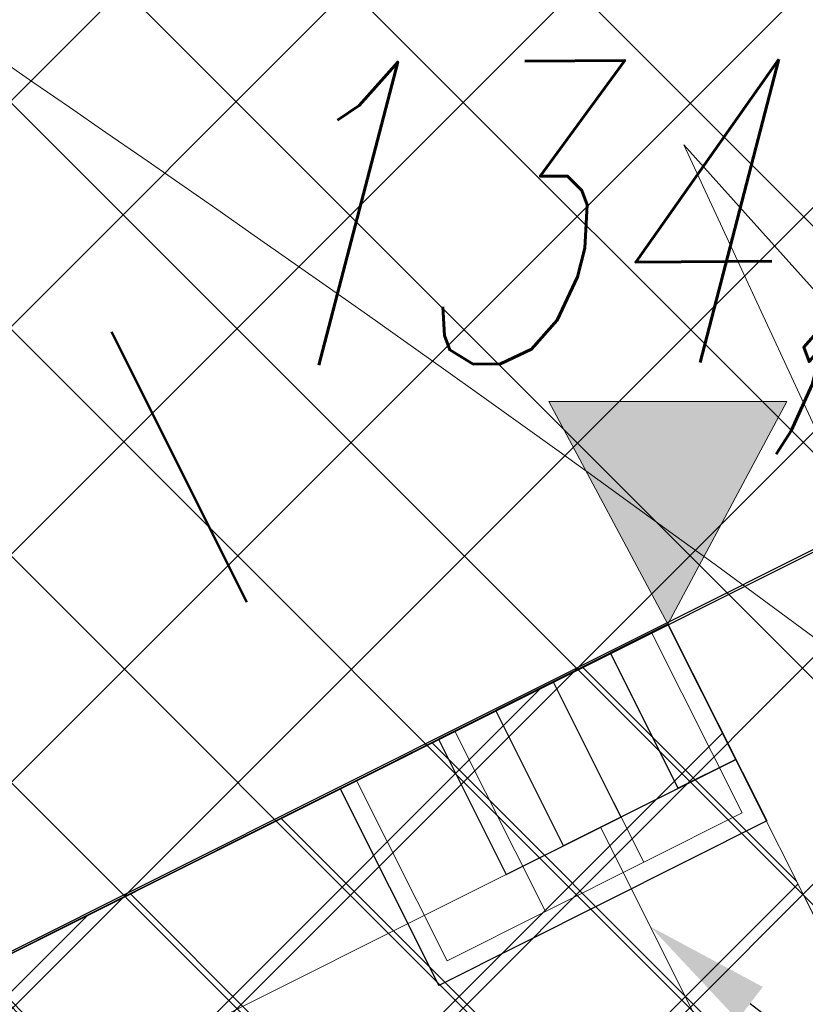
# Model space of a CAD drawing. Header units: metres. Extents: x 7472034 to 8439876, y 5890181 to 5961460.
# Tile 110 of 202: x 8439500.45 to 8439502, y 5890395.67 to 5890397.62. Entities that reach past the tile are written whole.
import ezdxf
from ezdxf import colors
from ezdxf.entities.mleader import LeaderData, LeaderLine
from ezdxf.math import Vec2, Vec3

# ---------------------------------------------------------------- set-up
doc = ezdxf.new("R2010")
doc.units = ezdxf.units.M
doc.header["$MEASUREMENT"] = 0
for name, pattern in [('$0$L218_500', [1, 0.5, -0.5]), ('ACAD_ISO03W100', [30, 12, -18]), ('CENTER', [2, 1.25, -0.25, 0.25, -0.25]), ('HIDDEN', [0.375, 0.25, -0.125])]:
    doc.linetypes.add(name, pattern=pattern)
doc.layers.get('0').update_dxf_attribs({"linetype": 'CONTINUOUS', "lineweight": 5})
doc.layers.get('Defpoints').update_dxf_attribs({"linetype": 'CONTINUOUS'})
for name, color, linetype, lineweight in [('### Krawężnik', 6, 'CONTINUOUS', 35), ('### rzędne', 172, 'CONTINUOUS', 35), ('_a_widok', 7, 'CONTINUOUS', 5), ('_IS.KD.B.rura', 124, 'ACAD_ISO03W100', 50), ('_IS.KD.opis.2', 7, 'CONTINUOUS', 18), ('_IS_kd_krata', 114, 'CONTINUOUS', 30), ('a___ogony', 7, 'CONTINUOUS', 5), ('a_opisy', 7, 'CONTINUOUS', 18), ('KOLOR-OBIEKT', 21, 'CONTINUOUS', 13), ('ZAG-obrys 018 wymiary', 7, 'CONTINUOUS', 18), ('ZAG-OBRYS013', 7, 'CONTINUOUS', 13)]:
    doc.layers.add(name, color=color, linetype=linetype, lineweight=lineweight)
for name, color, linetype in [('100_rzut_wym_wew', 7, 'CONTINUOUS'), ('2D - Ogólne', 7, 'CONTINUOUS'), ('_IS.BLOK.KD.doziemne', 7, 'CONTINUOUS')]:
    doc.layers.add(name, color=color, linetype=linetype)
doc.layers.add('_IS_NO', color=11, linetype='CONTINUOUS', lineweight=20, plot=False)
doc.styles.add('DIM', font='simplex.shx', dxfattribs={"width": 0.8})
doc.styles.add('RS', font='Romans.shx', dxfattribs={"width": 0.7})
doc.styles.add('style2', font='romans.shx', dxfattribs={"width": 0.7, "oblique": 15})
doc.dimstyles.new('DIM-WEW_500', dxfattribs={"dimscale": 5, "dimtxt": 18, "dimasz": 10, "dimexe": 4, "dimexo": 8, "dimgap": 5, "dimtad": 1, "dimlfac": 0.01, "dimzin": 9, "dimdsep": 46, "dimtxsty": 'DIM', "dimblk": 'ARCHTICK', "dimcen": 5, "dimclrt": 112, "dimadec": 4, "dimazin": 2, "dimtfac": 4, "dimtmove": 0, "dimatfit": 3, "dimldrblk": 'ARCHTICK', "dimfxl": 0, "dimtolj": 1, "dimlwd": 13, "dimarcsym": 0})
pattern_1 = [(45, (967499.202946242, -71042.94610979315), (-0.2245064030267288, 0.2245064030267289), []), (135, (967499.202946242, -71042.94610979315), (-0.2245064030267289, -0.2245064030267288), [])]
pattern_2 = [(45, (967499.2092647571, -71042.97165620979), (-0.2245064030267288, 0.2245064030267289), []), (135, (967499.2092647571, -71042.97165620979), (-0.2245064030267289, -0.2245064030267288), [])]

# ---------------------------------------------------------------- blocks, each defined once
blk = doc.blocks.new('A$C7D7B3C0A')
at = {"layer": '2D - Ogólne', "linetype": 'HIDDEN', "lineweight": 15, "ltscale": 2, "flags": 128}
blk.add_lwpolyline([(1.862645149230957e-09, -2.980232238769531e-08), (3.725290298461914e-09, 9.999999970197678), (15.30000000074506, 9.999999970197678), (15.3000000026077, -2.793967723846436e-08)], close=True, dxfattribs=at)
blk.add_lwpolyline([(1.862645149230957e-09, -2.980232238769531e-08), (3.725290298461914e-09, 9.999999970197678), (15.30000000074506, 9.999999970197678), (15.3000000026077, -2.793967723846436e-08)], close=True, dxfattribs=at)
blk.add_lwpolyline([(1.862645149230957e-09, -2.980232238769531e-08), (3.725290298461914e-09, 9.999999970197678), (15.30000000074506, 9.999999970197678), (15.3000000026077, -2.793967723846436e-08)], close=True, dxfattribs=at)
blk.add_lwpolyline([(1.862645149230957e-09, -2.980232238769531e-08), (3.725290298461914e-09, 9.999999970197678), (15.30000000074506, 9.999999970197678), (15.3000000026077, -2.793967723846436e-08)], close=True, dxfattribs=at)
blk.add_lwpolyline([(1.862645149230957e-09, -2.980232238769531e-08), (3.725290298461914e-09, 9.999999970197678), (15.30000000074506, 9.999999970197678), (15.3000000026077, -2.793967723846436e-08)], close=True, dxfattribs=at)
blk.add_lwpolyline([(1.862645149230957e-09, -2.980232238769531e-08), (3.725290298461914e-09, 9.999999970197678), (15.30000000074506, 9.999999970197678), (15.3000000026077, -2.793967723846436e-08)], close=True, dxfattribs=at)
blk.add_lwpolyline([(1.862645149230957e-09, -2.980232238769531e-08), (3.725290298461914e-09, 9.999999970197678), (15.30000000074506, 9.999999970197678), (15.3000000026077, -2.793967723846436e-08)], close=True, dxfattribs=at)
blk.add_lwpolyline([(1.862645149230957e-09, -2.980232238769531e-08), (3.725290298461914e-09, 9.999999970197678), (15.30000000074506, 9.999999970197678), (15.3000000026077, -2.793967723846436e-08)], close=True, dxfattribs=at)
blk.add_lwpolyline([(1.862645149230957e-09, -2.980232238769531e-08), (3.725290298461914e-09, 9.999999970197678), (15.30000000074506, 9.999999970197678), (15.3000000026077, -2.793967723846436e-08)], close=True, dxfattribs=at)
at = {"layer": '2D - Ogólne', "linetype": 'ByBlock', "lineweight": 15, "ltscale": 2, "flags": 128}
for points in [[(8.127593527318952e-10, -2.991845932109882e-08), (2.794296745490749e-09, 9.999999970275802), (15.3000000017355, 9.999999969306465), (15.3000000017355, -2.701045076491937e-08)], [(0.3000000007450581, 0.2999999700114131), (0.3000000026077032, 9.699999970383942), (15.00000000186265, 9.69999996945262), (15.00000000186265, 0.2999999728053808)]]:
    blk.add_lwpolyline(points, close=True, dxfattribs=at)
at = {"layer": '2D - Ogólne', "linetype": 'Continuous', "lineweight": 25}
blk.add_lwpolyline([(3.541026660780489e-08, 9.99999994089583), (0.2999999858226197, 9.999999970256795), (0.2999999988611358, 9.87272138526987), (4.844878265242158e-08, 9.872721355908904), (6.148729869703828e-08, 9.745442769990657), (0.3000000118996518, 9.745442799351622), (0.3000000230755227, 9.618164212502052), (7.452581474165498e-08, 9.618164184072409), (8.756433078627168e-08, 9.490885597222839), (0.3000000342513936, 9.490885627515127), (0.2999999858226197, 9.999999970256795), (3.541026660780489e-08, 9.99999994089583), (8.756433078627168e-08, 9.490885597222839)], dxfattribs=at)
blk = doc.blocks.new('_Oblique')
at = {"color": 0, "linetype": 'ByBlock', "lineweight": -2}
blk.add_line((-0.5, -0.5), (0.5, 0.5), dxfattribs=at)
blk = doc.blocks.new('*D80')
at = {"layer": 'Defpoints', "color": 0, "linetype": 'Continuous', "lineweight": 60}
for p in [(8439499.288762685, 5890395.196211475), (8439510.439764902, 5890383.669162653), (8439506.139698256, 5890381.515762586)]:
    blk.add_point(p, dxfattribs=at)
at = {"layer": 'ZAG-obrys 018 wymiary', "color": 0, "linetype": 'Continuous', "lineweight": -2}
for p, q in [((8439500.004080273, 5890395.554430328), (8439503.946488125, 5890397.528720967)), ((8439506.855015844, 5890381.87398144), (8439510.797423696, 5890383.84827208))]:
    blk.add_line(p, q, dxfattribs=at)
at = {"layer": 'ZAG-obrys 018 wymiary', "color": 0, "linetype": 'Continuous', "lineweight": 13}
blk.add_line((8439503.588829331, 5890397.349611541), (8439510.439764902, 5890383.669162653), dxfattribs=at)
at = {"layer": 'ZAG-obrys 018 wymiary', "color": 0, "linetype": 'Continuous', "lineweight": 13, "xscale": 0.3, "yscale": 0.3, "zscale": 0.3}
for p, rotation in [((8439503.588829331, 5890397.349611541), 116.6009277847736), ((8439510.439764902, 5890383.669162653), 296.6009277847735)]:
    blk.add_blockref('_Oblique', p, dxfattribs=dict(at, rotation=rotation))
at = {"layer": 'ZAG-obrys 018 wymiary', "color": 112, "linetype": 'Continuous', "lineweight": 25, "insert": (8439508.246278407, 5890389.389239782), "char_height": 0.8, "attachment_point": 5, "rotation": 296.6009277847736, "style": 'RS'}
blk.add_mtext('\\A1;15.3', dxfattribs=at)
blk = doc.blocks.new('_ArchTick')
at = {"layer": '100_rzut_wym_wew', "color": 0, "linetype": 'Continuous', "const_width": 0.15}
blk.add_lwpolyline([(-0.5, -0.5), (0.5, 0.5)], dxfattribs=at)
blk = doc.blocks.new('*D61')
at = {"layer": 'Defpoints', "color": 0, "linetype": 'Continuous', "lineweight": 60}
for p in [(8439502.577955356, 5890396.848265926), (8439496.959928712, 5890394.034853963), (8439498.213246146, 5890391.532138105)]:
    blk.add_point(p, dxfattribs=at)
at = {"layer": 'ZAG-obrys 018 wymiary', "color": 0, "linetype": 'Continuous', "lineweight": -2}
for p, q in [((8439498.107220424, 5890394.609398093), (8439502.93561415, 5890397.027375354)), ((8439499.360537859, 5890392.106682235), (8439504.188931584, 5890394.524659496))]:
    blk.add_line(p, q, dxfattribs=at)
at = {"layer": 'ZAG-obrys 018 wymiary', "color": 0, "linetype": 'Continuous', "lineweight": 13}
blk.add_line((8439503.83127279, 5890394.345550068), (8439502.577955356, 5890396.848265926), dxfattribs=at)
at = {"layer": 'ZAG-obrys 018 wymiary', "color": 0, "linetype": 'Continuous', "lineweight": 13, "xscale": 0.3, "yscale": 0.3, "zscale": 0.3}
for p, rotation in [((8439502.577955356, 5890396.848265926), 116.6009277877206), ((8439503.83127279, 5890394.345550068), 296.6009277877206)]:
    blk.add_blockref('_Oblique', p, dxfattribs=dict(at, rotation=rotation))
at = {"layer": 'ZAG-obrys 018 wymiary', "color": 112, "linetype": 'Continuous', "lineweight": 25, "insert": (8439503.741102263, 5890395.865572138), "char_height": 0.8, "attachment_point": 5, "rotation": 296.6009277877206, "style": 'RS'}
blk.add_mtext('\\A1;2.8', dxfattribs=at)
blk = doc.blocks.new('A$C5FF37710')
at = {"layer": '### rzędne', "color": 0, "lineweight": 13, "flags": 128}
blk.add_lwpolyline([(53.60350872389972, 25.41686488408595), (52.06652020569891, 28.72965270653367), (53.00508821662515, 27.68414572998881)], dxfattribs=at)
blk = doc.blocks.new('*D115')
at = {"layer": 'Defpoints', "color": 0, "linetype": 'Continuous', "lineweight": 60}
for p in [(8439515.00166768, 5890398.937550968, 2.493151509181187e-06), (8439502.141904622, 5890394.942369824), (8439503.079105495, 5890393.045836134)]:
    blk.add_point(p, dxfattribs=at)
at = {"layer": 'ZAG-obrys 018 wymiary', "color": 0, "linetype": 'Continuous', "lineweight": -2}
for p, q in [((8439514.647248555, 5890399.654758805), (8439513.887257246, 5890401.192688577)), ((8439502.72468637, 5890393.763043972), (8439501.96469506, 5890395.300973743))]:
    blk.add_line(p, q, dxfattribs=at)
at = {"layer": 'ZAG-obrys 018 wymiary', "color": 0, "linetype": 'Continuous', "lineweight": 13}
blk.add_line((8439514.064466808, 5890400.834084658), (8439502.141904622, 5890394.942369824), dxfattribs=at)
at = {"layer": 'ZAG-obrys 018 wymiary', "color": 0, "linetype": 'Continuous', "lineweight": 13, "xscale": 0.3, "yscale": 0.3, "zscale": 0.3}
for p, rotation in [((8439514.064466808, 5890400.834084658), 26.29697803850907), ((8439502.141904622, 5890394.942369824), 206.296978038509)]:
    blk.add_blockref('_Oblique', p, dxfattribs=dict(at, rotation=rotation))
at = {"layer": 'ZAG-obrys 018 wymiary', "color": 112, "linetype": 'Continuous', "lineweight": 25, "insert": (8439507.07263276, 5890398.048225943), "char_height": 0.8, "attachment_point": 5, "rotation": 26.29697803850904, "style": 'RS'}
blk.add_mtext('\\A1;13.3', dxfattribs=at)
blk = doc.blocks.new('*D120')
at = {"layer": 'Defpoints', "color": 0, "linetype": 'Continuous', "lineweight": 60}
for p in [(8439491.77533272, 5890412.229050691), (8439491.536950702, 5890412.112391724), (8439501.399289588, 5890392.563367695)]:
    blk.add_point(p, dxfattribs=at)
at = {"layer": 'ZAG-obrys 018 wymiary', "color": 0, "linetype": 'Continuous', "lineweight": -2}
for p, q in [((8439491.536950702, 5890412.112391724), (8439491.177666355, 5890411.936565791)), ((8439501.16090757, 5890392.446708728), (8439500.801623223, 5890392.270882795))]:
    blk.add_line(p, q, dxfattribs=at)
at = {"layer": 'ZAG-obrys 018 wymiary', "color": 0, "linetype": 'Continuous', "lineweight": 13}
blk.add_line((8439501.16090757, 5890392.446708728), (8439491.536950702, 5890412.112391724), dxfattribs=at)
at = {"layer": 'ZAG-obrys 018 wymiary', "color": 0, "linetype": 'Continuous', "lineweight": 13, "xscale": 0.3, "yscale": 0.3, "zscale": 0.3}
for p, rotation in [((8439491.536950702, 5890412.112391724), 116.0761189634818), ((8439501.16090757, 5890392.446708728), 296.0761189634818)]:
    blk.add_blockref('_Oblique', p, dxfattribs=dict(at, rotation=rotation))
at = {"layer": 'ZAG-obrys 018 wymiary', "color": 112, "linetype": 'Continuous', "lineweight": 25, "insert": (8439499.079467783, 5890398.064928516), "char_height": 0.8, "attachment_point": 5, "rotation": 296.0761189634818, "style": 'RS'}
blk.add_mtext('\\A1;21.9', dxfattribs=at)
blk = doc.blocks.new('*D132')
at = {"layer": 'Defpoints', "color": 0, "linetype": 'Continuous', "lineweight": 60}
for p in [(8439490.081045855, 5890411.33265816), (8439490.081045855, 5890411.33265816), (8439503.593241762, 5890384.547616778)]:
    blk.add_point(p, dxfattribs=at)
at = {"layer": 'ZAG-obrys 018 wymiary', "color": 0, "linetype": 'Continuous', "lineweight": -2}
for p, q in [((8439490.081045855, 5890411.33265816), (8439490.438176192, 5890411.512818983)), ((8439503.593241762, 5890384.547616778), (8439503.9503721, 5890384.727777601))]:
    blk.add_line(p, q, dxfattribs=at)
at = {"layer": 'ZAG-obrys 018 wymiary', "color": 0, "linetype": 'Continuous', "lineweight": 13}
blk.add_line((8439503.593241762, 5890384.547616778), (8439490.081045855, 5890411.33265816), dxfattribs=at)
at = {"layer": 'ZAG-obrys 018 wymiary', "color": 0, "linetype": 'Continuous', "lineweight": 13, "xscale": 0.3, "yscale": 0.3, "zscale": 0.3}
for p, rotation in [((8439490.081045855, 5890411.33265816), 116.7694823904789), ((8439503.593241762, 5890384.547616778), 296.7694823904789)]:
    blk.add_blockref('_Oblique', p, dxfattribs=dict(at, rotation=rotation))
at = {"layer": 'ZAG-obrys 018 wymiary', "color": 112, "linetype": 'Continuous', "lineweight": 25, "insert": (8439496.348970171, 5890400.239980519), "char_height": 0.8, "attachment_point": 5, "rotation": 296.7694823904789, "style": 'RS'}
blk.add_mtext('\\A1;30', dxfattribs=at)
blk = doc.blocks.new('_Open30')
at = {"color": 0, "linetype": 'ByBlock', "lineweight": -2}
for p, q in [((-1, 0.26794919), (0, 0)), ((0, 0), (-1, -0.26794919)), ((0, 0), (-1, 0))]:
    blk.add_line(p, q, dxfattribs=at)
blk = doc.blocks.new('*D150')
at = {"layer": 'Defpoints', "color": 0, "linetype": 'Continuous', "lineweight": 60}
for p in [(8439495.295166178, 5890413.452423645), (8439503.9503721, 5890384.727777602)]:
    blk.add_point(p, dxfattribs=at)
at = {"layer": 'ZAG-obrys 018 wymiary', "color": 0, "linetype": 'Continuous', "lineweight": 13}
blk.add_line((8439496.232624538, 5890410.341214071), (8439495.381717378, 5890413.165180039), dxfattribs=at)
at = {"layer": 'ZAG-obrys 018 wymiary', "color": 0, "linetype": 'Continuous', "lineweight": 13, "xscale": 0.3, "yscale": 0.3, "zscale": 0.3, "rotation": 106.7684137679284}
blk.add_blockref('_Open30', (8439495.295166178, 5890413.452423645), dxfattribs=at)
at = {"layer": 'ZAG-obrys 018 wymiary', "color": 112, "linetype": 'Continuous', "lineweight": 25, "insert": (8439496.541688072, 5890411.395196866), "char_height": 0.8, "attachment_point": 5, "rotation": 286.7684137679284, "style": 'RS'}
blk.add_mtext('\\A1;R30', dxfattribs=at)
blk = doc.blocks.new('A$C1D2679FE')
at = {"layer": 'KOLOR-OBIEKT', "lineweight": 9, "ltscale": 200}
h = blk.add_hatch(dxfattribs=at)
h.set_pattern_fill('ANSI37', color=253, scale=0.1, angle=16)
h.set_pattern_definition([(61, (-7471780.020262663, -5961378.212846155), (-0.2776917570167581, 0.153927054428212), []), (151, (-7471780.020262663, -5961378.212846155), (-0.153927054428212, -0.2776917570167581), [])])
edge = h.paths.add_edge_path()
edge.add_line((196.975401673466, 33.54016214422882), (192.3495923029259, 34.13512154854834))
edge.add_line((192.3495923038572, 34.13512154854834), (187.7176397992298, 34.7308710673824))
edge.add_line((187.7176398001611, 34.7308710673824), (178.5077782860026, 36.15998750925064))
edge.add_line((178.5077782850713, 36.15998750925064), (176.6601969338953, 36.5026140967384))
edge.add_arc((181.3685569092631, 38.18527459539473), 5.000000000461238, 199.6657310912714, 261.1796204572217)
edge.add_line((180.6018702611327, 33.24440507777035), (187.358021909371, 32.19603671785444))
edge.add_line((187.3580219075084, 32.19603671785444), (192.0230219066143, 31.59603671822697))
edge.add_line((192.0230219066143, 31.59603671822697), (196.6880219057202, 30.9960367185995))
edge.add_line((196.6880219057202, 30.9960367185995), (201.9780219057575, 30.48103671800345))
edge.add_line((201.9780219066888, 30.48103671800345), (207.2680219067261, 29.96603671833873))
edge.add_line((207.2680219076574, 29.96603671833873), (216.468021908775, 29.35603671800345))
edge.add_line((216.4680219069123, 29.35603671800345), (221.8830219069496, 29.11103671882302))
edge.add_line((221.8830219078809, 29.11103671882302), (227.2980219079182, 28.86603671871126))
edge.add_line((227.2980219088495, 28.86603671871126), (233.718021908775, 28.60103671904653))
edge.add_line((233.7180219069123, 28.60103671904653), (240.1380219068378, 28.33603671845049))
edge.add_line((240.1380219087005, 28.33603671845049), (245.3280219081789, 28.076036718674))
edge.add_line((245.3280219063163, 28.076036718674), (246.1380219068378, 28.00603671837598))
edge.add_line((246.1380219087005, 28.00603671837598), (248.4280219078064, 27.98603671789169))
edge.add_line((248.4280219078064, 27.98603671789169), (251.4080219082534, 28.33603671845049))
edge.add_line((251.4080219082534, 28.33603671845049), (255.3380219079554, 29.13603671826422))
edge.add_line((255.3380219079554, 29.13603671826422), (258.1480219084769, 30.35603671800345))
edge.add_line((258.1480219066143, 30.35603671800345), (260.6280219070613, 32.076036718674))
edge.add_line((260.6280219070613, 32.076036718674), (262.7080219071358, 34.29603671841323))
edge.add_line((262.7080219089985, 34.29603671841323), (264.3880219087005, 36.826036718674))
edge.add_line((264.3880219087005, 36.826036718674), (265.608021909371, 39.59603671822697))
edge.add_line((265.6080219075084, 39.59603671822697), (266.4080219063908, 42.53603671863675))
edge.add_line((266.4080219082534, 42.53603671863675), (266.6380219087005, 45.60603671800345))
edge.add_line((266.6380219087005, 45.60603671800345), (266.3380219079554, 48.59603671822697))
edge.add_line((266.3380219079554, 48.59603671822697), (265.628021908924, 51.53603671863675))
edge.add_line((265.6280219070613, 51.53603671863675), (264.5280219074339, 54.28603671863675))
edge.add_line((264.5280219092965, 54.28603671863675), (263.3880219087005, 57.11603671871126))
edge.add_line((263.3880219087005, 57.11603671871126), (262.5430219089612, 59.47103671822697))
edge.add_line((262.5430219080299, 59.47103671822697), (261.6980219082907, 61.826036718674))
edge.add_line((261.6980219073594, 61.826036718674), (260.5980219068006, 65.15103671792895))
edge.add_line((260.5980219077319, 65.15103671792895), (259.4980219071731, 68.47603671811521))
edge.add_line((259.4980219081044, 68.47603671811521), (257.3916487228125, 67.77919145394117))
edge.add_line((257.3916487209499, 67.77919145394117), (258.1675714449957, 64.34697791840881))
edge.add_line((258.167571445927, 64.34697791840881), (259.2776264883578, 60.99158426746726))
edge.add_line((259.2776264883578, 60.99158426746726), (260.1334384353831, 58.60645156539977))
edge.add_line((260.1334384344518, 58.60645156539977), (260.9950570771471, 56.20513570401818))
edge.add_line((260.9950570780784, 56.20513570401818), (262.1522789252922, 53.33238322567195))
edge.add_line((262.1522789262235, 53.33238322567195), (263.1827648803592, 50.75616833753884))
edge.add_line((263.1827648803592, 50.75616833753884), (263.8083402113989, 48.16575780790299))
edge.add_line((263.8083402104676, 48.16575780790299), (264.0684198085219, 45.57363114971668))
edge.add_line((264.0684198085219, 45.57363114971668), (263.8734869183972, 42.97170083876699))
edge.add_line((263.8734869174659, 42.97170083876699), (263.1880731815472, 40.45280535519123))
edge.add_line((263.1880731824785, 40.45280535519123), (262.1337886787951, 38.05906103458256))
edge.add_line((262.1337886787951, 38.05906103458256), (260.6936748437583, 35.89031817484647))
edge.add_line((260.6936748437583, 35.89031817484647), (258.9457271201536, 34.02472012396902))
edge.add_line((258.9457271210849, 34.02472012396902), (256.8967191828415, 32.60363397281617))
edge.add_line((256.8967191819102, 32.60363397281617), (254.5645412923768, 31.59108698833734))
edge.add_line((254.5645412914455, 31.59108698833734), (251.0026761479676, 30.86602538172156))
edge.add_line((251.0026761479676, 30.86602538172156), (248.2893446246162, 30.54734550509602))
edge.add_line((248.2893446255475, 30.54734550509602), (246.2595893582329, 30.56507262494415))
edge.add_line((246.2595893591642, 30.56507262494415), (245.5023283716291, 30.63051493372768))
edge.add_line((245.5023283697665, 30.63051493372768), (240.2548571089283, 30.89339403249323))
edge.add_line((240.2548571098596, 30.89339403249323), (233.8236017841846, 31.1588586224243))
edge.add_line((233.8236017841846, 31.1588586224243), (227.4086662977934, 31.42364957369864))
edge.add_line((227.4086662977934, 31.42364957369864), (221.9987299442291, 31.66842047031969))
edge.add_line((221.9987299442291, 31.66842047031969), (217.4544723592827, 31.90290945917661))
edge.add_line((217.4544723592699, 31.90290945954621), (217.0910134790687, 31.92589690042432))
edge.add_line((217.0910134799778, 31.92589689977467), (214.8768218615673, 32.06593639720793))
edge.add_line((214.876821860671, 32.06593639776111), (207.0033997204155, 32.56390146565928))
edge.add_line((207.0033997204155, 32.56390146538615), (202.2260741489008, 33.02899081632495))
edge.add_line((202.2260741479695, 33.02899081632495), (196.975401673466, 33.54016214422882))
blk = doc.blocks.new('WPUST_UL')
for points in [[(0, 0.5000000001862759), (0, -0.5000000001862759)], [(0, 0.5000000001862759), (0.5999999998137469, 0.5000000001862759)], [(0.5999999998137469, 0.5000000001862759), (0.5999999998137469, -0.5000000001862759)], [(0, -0.5000000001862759), (0.5999999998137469, -0.5000000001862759)]]:
    blk.add_lwpolyline(points)
at = {"lineweight": 0}
for points in [[(0, 0.4500000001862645), (0.5499999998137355, 0.4500000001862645)], [(0.5499999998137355, 0.4500000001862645), (0.5499999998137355, -0.4500000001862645)], [(0, 0.150000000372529), (0.5499999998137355, 0.150000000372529)], [(0, -0.150000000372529), (0.5499999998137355, -0.150000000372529)], [(0, -0.4500000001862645), (0.5499999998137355, -0.4500000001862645)]]:
    blk.add_lwpolyline(points, dxfattribs=at)
blk = doc.blocks.new('23123')
at = {"layer": 'a_opisy', "linetype": '$0$L218_500'}
blk.add_hatch(color=250, dxfattribs=at).paths.add_polyline_path([(8443019.232991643, 5888878.045012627), (8443018.761079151, 5888878.045012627), (8443018.28916666, 5888878.045012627), (8443018.761079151, 5888877.16129482)])
at = {"layer": 'a_opisy', "color": 250, "linetype": 'CENTER'}
for points in [[(8443018.28916666, 5888878.045012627), (8443018.761079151, 5888878.045012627)], [(8443019.232991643, 5888878.045012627), (8443018.761079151, 5888877.16129482), (8443018.28916666, 5888878.045012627)], [(8443018.28916666, 5888878.045012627), (8443018.761079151, 5888877.16129482), (8443019.232991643, 5888878.045012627)], [(8443019.232991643, 5888878.045012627), (8443018.761079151, 5888878.045012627)]]:
    blk.add_lwpolyline(points, dxfattribs=at)
blk = doc.blocks.new('A$C2C426404')
at = {"layer": '_IS_NO'}
for points, knots in [([(79.78853077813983, 19.36674957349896), (76.35759393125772, 21.05647175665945), (73.54314721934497, 23.24973176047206), (68.81112178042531, 29.5542766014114), (62.94352867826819, 33.40072623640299), (60.85999413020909, 35.33807434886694), (60.85999381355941, 35.3380749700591)], [0, 0, 0, 0, 2.176379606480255, 10.04614516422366, 21.98881238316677, 21.98881468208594, 21.98881468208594, 21.98881468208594, 21.98881468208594]), ([(50.6228041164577, 30.56321178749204, 1.829566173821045e-06), (53.11749188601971, 30.21319374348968), (56.38514522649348, 30.67444155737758), (60.99540497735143, 30.04553546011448), (68.19327101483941, 22.54355850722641, -2.469325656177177e-08), (70.8769634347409, 19.46133922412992, 5.150448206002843e-09), (74.71212187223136, 14.31917844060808, -1.219795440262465e-09), (78.88802252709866, 13.86142715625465), (82.75564656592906, 12.70757211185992)], [0, 0, 0, 0, 7.578698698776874, 9.67195365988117, 16.27655537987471, 24.33370670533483, 30.35915105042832, 36.79354326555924, 36.79354326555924, 36.79354326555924, 36.79354326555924])]:
    blk.add_open_spline(points, degree=3, knots=knots, dxfattribs=at)
at = {"layer": '_IS_NO', "ltscale": 0.1}
blk.add_open_spline([(81.48853297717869, 15.975331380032), (78.87586907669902, 16.84686399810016), (76.26450027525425, 17.78992713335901), (72.03847445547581, 21.67736706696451), (65.0990158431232, 30.09408769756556), (58.79946133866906, 33.34467344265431), (58.26247850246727, 34.11525447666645)], degree=3, knots=[0, 0, 0, 0, 1.278992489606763, 7.78914044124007, 15.74750070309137, 27.64022902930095, 27.64022902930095, 27.64022902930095, 27.64022902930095], dxfattribs=at)
at = {"layer": '### rzędne', "color": 0, "linetype": '$0$L218_500', "lineweight": 25, "xscale": 0.5, "yscale": 0.5, "zscale": 0.5}
blk.add_blockref('23123', (-4221446.381811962, -2944408.043558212), dxfattribs=at)
at = {"layer": '### rzędne', "color": 0, "linetype": 'CENTER', "lineweight": 25, "insert": (62.1041271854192, 31.64900072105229), "char_height": 0.6, "attachment_point": 1, "rotation": 0.4319074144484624, "style": 'style2'}
blk.add_mtext('134,10', dxfattribs=at)
blk = doc.blocks.new('JPII.KD_aktualizacja rzędnych_20.12.2024')
at = {"layer": '_IS.KD.B.rura', "ltscale": 0.05}
blk.add_line((8438639.664409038, 5890695.490606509), (8438641.589449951, 5890691.646544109), dxfattribs=at)
at = {"layer": '_IS_kd_krata', "lineweight": 25, "xscale": 0.7272727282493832, "yscale": 0.7272727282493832, "zscale": 0.7272727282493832, "rotation": 296.6609883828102}
blk.add_blockref('WPUST_UL', (8438641.786318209, 5890692.064963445), dxfattribs=at)
at = {"layer": '_IS.KD.opis.2', "color": 0}
ml = blk.add_multileader_mtext('Standard', dxfattribs=at)
ml.set_content('\\A1;{\\H0.7x;\\C256;\\S133,21/;}', style='RS')
ml.set_leader_properties()
ml.build(insert=Vec2(0, 0))
ml.multileader.update_dxf_attribs({"text_left_attachment_type": 2, "text_right_attachment_type": 2, "dogleg_length": 0.2, "arrow_head_size": 0.25})
ctx = ml.context
ctx.base_point, ctx.char_height, ctx.arrow_head_size, ctx.landing_gap_size, ctx.plane_origin = Vec3(8438643.088556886, 5890693.662373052, -3.501221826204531e-08), 0.75, 0.25, 0.3, Vec3(8438595.63184039, 5890675.616283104, -3.501221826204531e-08)
ctx.left_attachment, ctx.right_attachment, ctx.text_align_type = 2, 2, 1
notes = []
notes.append((ctx, [(0, (1, 1, 0), (8438642.888556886, 5890693.662373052, -3.501221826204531e-08), (1, 0), 0.2, [(0, [(8438639.888295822, 5890695.043533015, -3.501221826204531e-08)], 0, [])])]))
ctx.mtext.insert, ctx.mtext.width, ctx.mtext.alignment, ctx.mtext.flow_direction = Vec3(8438644.219806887, 5890694.062373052, -3.501221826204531e-08), 9.34447490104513, 2, 5
ml = blk.add_multileader_mtext('Standard', dxfattribs=at)
ml.set_content('\\A1;{\\C134;W5\\H0.7x;\\C256;\\S134,10/133,29;}', style='RS')
ml.set_leader_properties()
ml.build(insert=Vec2(0, 0))
ml.multileader.update_dxf_attribs({"text_left_attachment_type": 2, "text_right_attachment_type": 2, "dogleg_length": 0.2, "arrow_head_size": 0.25})
ctx = ml.context
ctx.base_point, ctx.char_height, ctx.arrow_head_size, ctx.landing_gap_size, ctx.plane_origin = Vec3(8438643.817937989, 5890690.443745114, -1.811711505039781e-06), 0.75, 0.25, 0.3, Vec3(8438598.785325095, 5890669.253941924, -1.811711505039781e-06)
ctx.left_attachment, ctx.right_attachment, ctx.text_align_type = 2, 2, 1
notes.append((ctx, [(0, (1, 1, 0), (8438643.61793799, 5890690.443745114, -1.811711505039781e-06), (1, 0), 0.2, [(3, [(8438642.076116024, 5890691.628939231, -1.811711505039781e-06)], 0, [])])]))
ctx.mtext.insert, ctx.mtext.width, ctx.mtext.alignment, ctx.mtext.flow_direction = Vec3(8438645.526687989, 5890691.156245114, -1.811711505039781e-06), 9.34447490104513, 2, 5
for ctx, leaders in notes:
    for number, flags, end, landing, length, lines in leaders:
        leader = LeaderData()
        leader.index, (leader.has_last_leader_line, leader.has_dogleg_vector, leader.attachment_direction) = number, flags
        leader.last_leader_point, leader.dogleg_vector, leader.dogleg_length = Vec3(end), Vec3(landing), length
        for number, points, colour, breaks in lines:
            line = LeaderLine()
            line.index, line.vertices, line.color, line.breaks = number, Vec3.list(points), colors.encode_raw_color(colour), breaks
            leader.lines.append(line)
        ctx.leaders.append(leader)

msp = doc.modelspace()

# ---------------------------------------------------------------- hatches: boundary and pattern name
at = {"layer": 'KOLOR-OBIEKT', "lineweight": 9}
h = msp.add_hatch(dxfattribs=at)
h.set_pattern_fill('ANSI37', color=73, scale=0.1)
h.set_pattern_definition(pattern_2)
edge = h.paths.add_edge_path()
edge.add_arc((8439443.60123986, 5890379.17988472), 6.652831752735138, 296.7043321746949, 335.0331150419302)
edge.add_arc((8439476.194075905, 5890367.917634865), 27.87464989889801, 155.1393615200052, 162.3446315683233, ccw=False)
edge.add_arc((8439457.399943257, 5890376.211109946), 7.345078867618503, 127.98309878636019, 152.2023641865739, ccw=False)
edge.add_arc((8439457.741930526, 5890376.488713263), 7.349948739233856, 107.1989600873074, 131.4182254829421, ccw=False)
edge.add_line((8439455.568618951, 5890383.509999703), (8439473.898437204, 5890392.710084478))
edge.add_arc((8439481.742870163, 5890376.384611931), 18.11232128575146, 99.26977735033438, 115.6644084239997, ccw=False)
edge.add_line((8439478.825278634, 5890394.260401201), (8439481.377171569, 5890394.321440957))
edge.add_arc((8439482.909595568, 5890377.390082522), 17.00056533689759, 88.22393661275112, 95.17163768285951, ccw=False)
edge.add_arc((8439482.561499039, 5890405.235869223), 10.88860248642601, 274.6092070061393, 298.9976789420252)
edge.add_arc((8443006.923870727, 5883371.657126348), 7856.29059094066, 116.59181359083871, 116.61107962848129, ccw=False)
edge.add_arc((8439465.895823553, 5890431.340313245), 42.15757971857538, 305.2087751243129, 306.7865132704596)
edge.add_arc((8439488.80074795, 5890400.283338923), 3.577668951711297, 310.8590814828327, 340.7280968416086)
edge.add_line((8439492.177934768, 5890399.102523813), (8439493.275267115, 5890403.980640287))
edge.add_line((8439493.275267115, 5890403.980640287), (8439502.266345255, 5890408.28072203))
edge.add_line((8439502.266345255, 5890408.28072203), (8439504.844191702, 5890407.694009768))
edge.add_line((8439504.844191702, 5890407.694009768), (8439506.125281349, 5890405.329609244))
edge.add_arc((8439507.019670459, 5890405.776898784), 0.9999999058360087, 206.5699188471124, 283.6833393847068)
edge.add_line((8439507.256226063, 5890404.805280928), (8439511.624560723, 5890406.970734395))
edge.add_line((8439511.624560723, 5890406.970734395), (8439511.39896348, 5890407.420225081))
edge.add_line((8439511.39896348, 5890407.420225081), (8439510.561982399, 5890407.017405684))
edge.add_line((8439510.561982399, 5890407.017405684), (8439509.330427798, 5890409.481424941))
edge.add_line((8439509.330427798, 5890409.481424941), (8439512.635426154, 5890411.138401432))
edge.add_line((8439512.635426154, 5890411.138401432), (8439512.638568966, 5890411.136467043))
edge.add_line((8439512.638568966, 5890411.136467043), (8439515.998443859, 5890412.829496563))
edge.add_line((8439515.998443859, 5890412.829496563), (8439517.239018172, 5890410.325621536))
edge.add_line((8439517.239018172, 5890410.325621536), (8439513.919446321, 5890408.633274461))
edge.add_line((8439513.919446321, 5890408.633274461), (8439514.091312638, 5890408.235941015))
edge.add_line((8439514.091312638, 5890408.235941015), (8439518.839102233, 5890410.604261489))
edge.add_line((8439518.839102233, 5890410.604261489), (8439518.585943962, 5890412.843737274))
edge.add_line((8439518.585943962, 5890412.843737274), (8439518.274555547, 5890413.628049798))
edge.add_line((8439518.274555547, 5890413.628049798), (8439517.839658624, 5890414.494365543))
edge.add_line((8439517.839658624, 5890414.494365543), (8439524.310164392, 5890417.742607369))
edge.add_line((8439524.310164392, 5890417.742607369), (8439525.122207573, 5890416.124990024))
edge.add_line((8439525.122207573, 5890416.124990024), (8439526.840645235, 5890414.670893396))
edge.add_line((8439526.840645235, 5890414.670893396), (8439527.244697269, 5890414.489695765))
edge.add_arc((8439552.769967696, 5890317.570311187), 100.2242811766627, 102.79246926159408, 104.75471345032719, ccw=False)
edge.add_arc((8439529.321881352, 5890420.105147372), 4.960037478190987, 284.6730648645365, 320.3902958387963)
edge.add_arc((8435016.013859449, 5889290.11735932), 4655.555010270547, 14.00691021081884, 14.04831962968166)
edge.add_line((8439532.327549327, 5890420.207226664), (8439525.877549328, 5890423.127226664))
edge.add_line((8439525.877549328, 5890423.127226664), (8439431.028022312, 5890376.803268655))
edge.add_line((8439431.028022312, 5890376.803268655), (8439435.479127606, 5890375.417226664))
edge.add_line((8439435.479127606, 5890375.417226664), (8439446.590932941, 5890373.236661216))
edge = h.paths.add_edge_path()
edge.add_arc((8439530.228804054, 5890405.916425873), 3.001836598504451, 99.44813666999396, 208.2631515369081)
edge.add_line((8439527.5848402, 5890404.494990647), (8439533.209264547, 5890393.206690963))
edge.add_line((8439533.209264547, 5890393.206690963), (8439519.17443581, 5890386.185049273))
edge.add_line((8439519.17443581, 5890386.185049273), (8439523.57812012, 5890377.411604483))
edge.add_line((8439523.57812012, 5890377.411604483), (8439517.455507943, 5890374.324033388))
edge.add_line((8439517.455507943, 5890374.324033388), (8439517.445860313, 5890374.319191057))
edge.add_line((8439517.445860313, 5890374.319191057), (8439517.33905848, 5890374.265585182))
edge.add_line((8439517.33905848, 5890374.265585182), (8439516.815779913, 5890375.308140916))
edge.add_line((8439516.815779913, 5890375.308140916), (8439511.370501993, 5890372.574998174))
edge.add_line((8439511.370501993, 5890372.574998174), (8439511.888417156, 5890371.529804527))
edge.add_line((8439511.888417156, 5890371.529804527), (8439506.425671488, 5890368.787948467))
edge.add_line((8439506.425671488, 5890368.787948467), (8439505.890341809, 5890369.841556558))
edge.add_line((8439505.890341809, 5890369.841556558), (8439505.8884594, 5890369.869391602))
edge.add_line((8439505.8884594, 5890369.869391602), (8439500.283276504, 5890366.97762632))
edge.add_line((8439500.283276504, 5890366.97762632), (8439519.478066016, 5890366.160130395))
edge.add_line((8439519.478066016, 5890366.160130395), (8439542.767549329, 5890378.417226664))
edge.add_line((8439542.767549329, 5890378.417226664), (8439538.675788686, 5890394.802262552))
edge.add_line((8439538.675788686, 5890394.802262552), (8439537.066416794, 5890401.238139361))
edge.add_line((8439537.066416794, 5890401.238139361), (8439535.557306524, 5890407.69906358))
edge.add_arc((8439531.145391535, 5890400.872499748), 8.128158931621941, 57.12596579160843, 99.98506404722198)
edge = h.paths.add_edge_path()
edge.add_line((8439470.194509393, 5890384.137651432), (8439461.355169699, 5890379.697090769))
edge.add_line((8439461.355169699, 5890379.697090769), (8439460.080861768, 5890379.068371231))
edge.add_line((8439460.080861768, 5890379.068371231), (8439457.869254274, 5890377.642639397))
edge.add_arc((8439460.609507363, 5890373.444653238), 5.013190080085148, 123.1346622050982, 204.022759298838)
edge.add_line((8439456.030540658, 5890371.403786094), (8439459.447549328, 5890370.707226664))
edge.add_line((8439459.447549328, 5890370.707226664), (8439480.497107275, 5890367.736747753))
edge.add_line((8439480.497107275, 5890367.736747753), (8439497.963342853, 5890367.082590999))
edge.add_line((8439497.963342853, 5890367.082590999), (8439496.62020549, 5890369.722641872))
edge.add_line((8439496.62020549, 5890369.722641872), (8439494.91788047, 5890373.087302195))
edge.add_arc((8439489.468037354, 5890366.363615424), 8.654984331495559, 50.97371617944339, 58.22889977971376)
edge.add_line((8439494.025120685, 5890373.721722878), (8439490.036071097, 5890376.575637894))
edge.add_line((8439490.036071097, 5890376.575637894), (8439489.954459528, 5890375.592465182))
edge.add_line((8439489.954459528, 5890375.592465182), (8439490.917133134, 5890375.538648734))
edge.add_line((8439490.917133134, 5890375.538648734), (8439490.678913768, 5890371.956837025))
edge.add_line((8439490.678913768, 5890371.956837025), (8439482.55041443, 5890372.440399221))
edge.add_line((8439482.55041443, 5890372.440399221), (8439482.851718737, 5890376.020734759))
edge.add_line((8439482.851718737, 5890376.020734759), (8439487.354100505, 5890375.749064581))
edge.add_line((8439487.354100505, 5890375.749064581), (8439487.521080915, 5890378.34061919))
edge.add_line((8439487.521080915, 5890378.34061919), (8439481.803471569, 5890382.401025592))
edge.add_arc((8439487.942466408, 5890392.088814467), 11.46911116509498, 231.6002274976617, 237.6382272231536, ccw=False)
edge.add_line((8439480.818489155, 5890383.100518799), (8439480.351152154, 5890383.41057529))
edge.add_line((8439480.351152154, 5890383.41057529), (8439479.210044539, 5890382.939428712))
edge.add_line((8439479.210044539, 5890382.939428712), (8439480.412913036, 5890383.399613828))
edge.add_arc((8439474.682487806, 5890375.167564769), 10.03017472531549, 55.15777404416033, 116.5800473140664)
h.paths.add_polyline_path([(8439461.898919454, 5890370.792156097), (8439462.257176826, 5890373.552492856)], flags=16)
h = msp.add_hatch(dxfattribs=at)
h.set_pattern_fill('ANSI37', color=253, scale=0.1)
h.set_pattern_definition(pattern_2)
edge = h.paths.add_edge_path()
edge.add_arc((8439529.163071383, 5890420.279666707), 5.193757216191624, 276.50229096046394, 320.0240354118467, ccw=False)
edge.add_line((8439529.751227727, 5890415.119319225), (8439525.812744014, 5890414.153171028))
edge.add_line((8439525.812744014, 5890414.153171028), (8439519.208160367, 5890410.804184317))
edge.add_line((8439519.208160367, 5890410.804184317), (8439517.988028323, 5890410.126512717))
edge.add_line((8439517.988028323, 5890410.126512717), (8439514.091312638, 5890408.235941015))
edge.add_line((8439514.091312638, 5890408.235941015), (8439511.613697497, 5890406.992378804))
edge.add_line((8439511.613697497, 5890406.992378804), (8439509.258949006, 5890405.810485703))
edge.add_line((8439509.258949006, 5890405.810485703), (8439507.371756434, 5890404.83508177))
edge.add_arc((8439506.940777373, 5890405.737469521), 1.000023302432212, 206.5712342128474, 295.5290722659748, ccw=False)
edge.add_line((8439506.046377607, 5890405.290148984), (8439504.844186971, 5890407.693988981))
edge.add_line((8439504.844186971, 5890407.693988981), (8439502.261629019, 5890408.281795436))
edge.add_line((8439502.261629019, 5890408.281795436), (8439499.350132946, 5890407.011538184))
edge.add_line((8439499.350132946, 5890407.011538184), (8439493.30510976, 5890403.995621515))
edge.add_line((8439493.30510976, 5890403.995621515), (8439492.177918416, 5890399.102451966))
edge.add_arc((8439488.801253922, 5890400.282879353), 3.577047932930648, 293.05521913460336, 340.73119789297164, ccw=False)
edge.add_line((8439490.202090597, 5890396.991537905), (8439487.801423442, 5890395.78932472))
edge.add_arc((8439482.51122255, 5890404.317896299), 10.03607286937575, 278.1216072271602, 301.8109775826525, ccw=False)
edge.add_line((8439483.9290645, 5890394.382480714), (8439478.825278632, 5890394.260401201))
edge.add_arc((8439481.742870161, 5890376.384611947), 18.11232126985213, 99.26977735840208, 115.6644084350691)
edge.add_line((8439473.898437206, 5890392.710084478), (8439455.537130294, 5890383.494194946))
edge.add_arc((8439458.368862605, 5890375.380272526), 8.593860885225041, 109.2388197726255, 150.5606865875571)
edge.add_line((8439450.884668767, 5890379.604167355), (8439456.921008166, 5890377.849276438))
edge.add_line((8439456.921008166, 5890377.849276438), (8439458.055979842, 5890377.519316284))
edge.add_arc((8439462.056345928, 5890374.376166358), 5.087466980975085, 112.4172144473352, 141.842727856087, ccw=False)
edge.add_line((8439460.116249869, 5890379.079181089), (8439470.201913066, 5890384.141371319))
edge.add_arc((8439474.670732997, 5890375.058466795), 10.12272227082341, 52.60385305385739, 116.19734301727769, ccw=False)
edge.add_line((8439480.818489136, 5890383.100518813), (8439494.035062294, 5890373.735722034))
edge.add_arc((8439499.404929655, 5890380.165137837), 8.376924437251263, 230.1312663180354, 239.1071883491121)
edge.add_arc((8439492.046879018, 5890368.073539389), 5.778072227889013, 28.405105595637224, 58.05675779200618, ccw=False)
edge.add_line((8439497.129307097, 5890370.822183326), (8439498.920012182, 5890367.249241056))
edge.add_line((8439498.920012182, 5890367.249241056), (8439502.137476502, 5890368.864147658))
edge.add_line((8439502.137476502, 5890368.864147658), (8439500.881438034, 5890371.366619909))
edge.add_arc((8439501.41146424, 5890371.651481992), 0.6017260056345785, 32.69127385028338, 208.2557647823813, ccw=False)
edge.add_line((8439501.917872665, 5890371.97648152), (8439503.213570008, 5890369.395299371))
edge.add_line((8439503.213570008, 5890369.395299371), (8439521.788261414, 5890378.745992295))
edge.add_line((8439521.788261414, 5890378.745992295), (8439512.863585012, 5890396.520876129))
edge.add_arc((8439515.497668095, 5890397.863594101), 2.956566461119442, 115.92003145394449, 207.0101116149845, ccw=False)
edge.add_line((8439514.20530482, 5890400.522744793), (8439524.043376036, 5890405.489377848))
edge.add_line((8439524.043376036, 5890405.489377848), (8439526.586557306, 5890407.103247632))
edge.add_line((8439526.586557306, 5890407.103247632), (8439529.129738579, 5890408.717117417))
edge.add_arc((8439531.212438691, 5890401.016589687), 7.97720296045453, 58.08019787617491, 105.13424418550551, ccw=False)
edge.add_line((8439535.43023892, 5890407.787551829), (8439533.14312037, 5890416.942853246))
edge = h.paths.add_edge_path(flags=16)
edge.add_line((8439502.061371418, 5890393.458260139), (8439496.04637926, 5890390.43770596))
edge.add_arc((8439496.464019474, 5890389.751908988), 0.8029575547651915, 121.3407965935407, 301.694103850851)
edge.add_line((8439496.8858806, 5890389.068700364), (8439502.900872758, 5890392.089254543))
edge.add_arc((8439502.27990767, 5890392.650368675), 0.83692694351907, 317.898520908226, 465.1363795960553)
edge = h.paths.add_edge_path(flags=16)
edge.add_line((8439505.00109902, 5890384.089630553), (8439500.444638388, 5890381.798632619))
edge.add_arc((8439500.084983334, 5890382.51322949), 0.8000002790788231, 116.620304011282, 296.7160130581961, ccw=False)
edge.add_line((8439499.72652247, 5890383.228426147), (8439504.283989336, 5890385.517420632))
edge.add_arc((8439504.642916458, 5890384.80371257), 0.7988791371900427, -63.361719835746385, 116.69803695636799, ccw=False)
at = {"layer": 'KOLOR-OBIEKT', "lineweight": 9, "ltscale": 200}
h = msp.add_hatch(dxfattribs=at)
h.set_pattern_fill('ANSI37', color=231, scale=0.1)
h.set_pattern_definition(pattern_1)
edge = h.paths.add_edge_path()
edge.add_line((8439512.863585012, 5890396.520876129), (8439521.788261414, 5890378.745992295))
edge.add_line((8439521.788261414, 5890378.745992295), (8439503.213570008, 5890369.395299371))
edge.add_line((8439503.213570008, 5890369.395299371), (8439501.917872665, 5890371.97648152))
edge.add_arc((8439501.411425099, 5890371.65154851), 0.6017230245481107, 32.6839302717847, 208.2631083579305)
edge.add_line((8439500.881438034, 5890371.366619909), (8439502.137476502, 5890368.864147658))
edge.add_line((8439502.137476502, 5890368.864147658), (8439498.920012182, 5890367.249241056))
edge.add_line((8439498.920012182, 5890367.249241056), (8439497.129307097, 5890370.822183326))
edge.add_line((8439497.129307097, 5890370.822183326), (8439495.555644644, 5890372.655868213))
edge.add_line((8439495.555644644, 5890372.655868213), (8439494.901445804, 5890373.120452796))
edge.add_line((8439494.901445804, 5890373.120452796), (8439497.963342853, 5890367.082590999))
edge.add_line((8439497.963342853, 5890367.082590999), (8439500.283276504, 5890366.97762632))
edge.add_line((8439500.283276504, 5890366.97762632), (8439505.893878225, 5890369.872187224))
edge.add_line((8439505.893878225, 5890369.872187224), (8439506.425671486, 5890368.787948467))
edge.add_line((8439506.425671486, 5890368.787948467), (8439511.888417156, 5890371.529804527))
edge.add_line((8439511.888417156, 5890371.529804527), (8439511.370501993, 5890372.574998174))
edge.add_line((8439511.370501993, 5890372.574998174), (8439516.815852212, 5890375.308177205))
edge.add_line((8439516.815852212, 5890375.308177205), (8439517.338986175, 5890374.26554889))
edge.add_line((8439517.338986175, 5890374.26554889), (8439523.580028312, 5890377.407811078))
edge.add_line((8439523.580028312, 5890377.407811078), (8439519.172527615, 5890386.188842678))
edge.add_line((8439519.172527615, 5890386.188842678), (8439530.098737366, 5890391.695090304))
edge.add_line((8439530.098737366, 5890391.695090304), (8439523.347480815, 5890405.140094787))
edge.add_line((8439523.347480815, 5890405.140094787), (8439514.198986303, 5890400.548291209))
edge.add_arc((8439515.544616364, 5890397.867007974), 3.00000000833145, 116.6502652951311, 206.6609883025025)
h.paths.add_polyline_path([(8439514.64326723, 5890399.651613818), (8439522.901414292, 5890403.796535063), (8439528.750976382, 5890392.142141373), (8439520.49282829, 5890387.997219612)], flags=16)
at = {"layer": 'KOLOR-OBIEKT', "lineweight": 9}
h = msp.add_hatch(dxfattribs=at)
h.set_pattern_fill('ANSI37', color=250, scale=0.1)
h.set_pattern_definition(pattern_1)
h.paths.add_polyline_path([(8439501.732551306, 5890396.420965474), (8439492.791081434, 5890391.943192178), (8439499.642017, 5890378.262743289), (8439508.58348686, 5890382.740478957)])

# ---------------------------------------------------------------- linework, layer by layer
at = {"layer": 'a___ogony', "ltscale": 0.1}
msp.add_lwpolyline([(8439492.791081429, 5890391.943192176), (8439501.732551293, 5890396.420927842), (8439508.58348686, 5890382.740478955), (8439499.642017, 5890378.262743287)], close=True, dxfattribs=at)

# ---------------------------------------------------------------- block references
at = {"layer": '### Krawężnik', "color": 1, "linetype": 'Continuous', "lineweight": 60, "ltscale": 0.2}
msp.add_blockref('A$C1D2679FE', (8439279.223208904, 5890335.266736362), dxfattribs=at)
at = {"ltscale": 0.1}
msp.add_blockref('A$C5FF37710', (8439449.697574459, 5890368.641764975), dxfattribs=at)
at = {"layer": '_a_widok', "color": 0, "linetype": 'Continuous', "lineweight": 60, "ltscale": 0.2}
msp.add_blockref('A$C2C426404', (8439438.733810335, 5890365.88383195), dxfattribs=at)
msp.add_blockref('A$C2C426404', (8439438.733810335, 5890365.88383195), dxfattribs=at)
at = {"layer": '_IS.BLOK.KD.doziemne', "linetype": '$0$L218_500'}
msp.add_blockref('JPII.KD_aktualizacja rzędnych_20.12.2024', (859.6212462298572, -295.8072097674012), dxfattribs=at)
at = {"layer": '_IS_kd_krata', "lineweight": 25, "xscale": 0.7272727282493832, "yscale": 0.7272727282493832, "zscale": 0.7272727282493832, "rotation": 296.6609883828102}
msp.add_blockref('WPUST_UL', (8439501.407564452, 5890396.257753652), dxfattribs=at)
at = {"layer": 'ZAG-OBRYS013', "linetype": 'Continuous', "lineweight": 25, "rotation": 296.6009277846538}
msp.add_blockref('A$C7D7B3C0A', (8439492.791081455, 5890391.94319219), dxfattribs=at)

# ---------------------------------------------------------------- dimensions: what is measured, and where the dimension line sits
at = {"layer": 'ZAG-obrys 018 wymiary', "linetype": 'Continuous', "lineweight": 25}
dim = msp.add_radius_dim(center=(8439503.9503721, 5890384.727777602), mpoint=(8439495.295166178, 5890413.452423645), dimstyle='DIM-WEW_500', override={"dimscale": 0.1, "dimtxt": 8, "dimasz": 3, "dimgap": 2, "dimlfac": 1, "dimtxsty": 'RS', "dimblk1": 'Oblique', "dimblk2": 'Open30', "dimsah": 1, "dimfxl": 50, "dimfxlon": 1}, dxfattribs=at)
dim.commit()
dim.dimension.update_dxf_attribs({"geometry": '*D150', "text_midpoint": (8439495.967200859, 5890411.222094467), "dimtype": 164})
for base, p1, p2, angle, override, picture, middle in [((8439491.536950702, 5890412.112391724), (8439501.399289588, 5890392.563367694), (8439491.77533272, 5890412.22905069), 116.07611896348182, {"dimscale": 0.1, "dimtxt": 8, "dimasz": 3, "dimgap": 2, "dimdec": 1, "dimlfac": 1, "dimtxsty": 'RS', "dimblk1": 'Oblique', "dimblk2": 'Oblique', "dimsah": 1, "dimfxl": 50, "dimfxlon": 1}, '*D120', (8439498.540541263, 5890397.801189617)), ((8439490.081045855, 5890411.33265816), (8439503.593241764, 5890384.547616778), (8439490.081045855, 5890411.33265816), 116.76948239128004, {"dimscale": 0.1, "dimtxt": 8, "dimasz": 3, "dimgap": 2, "dimlfac": 1, "dimtxsty": 'RS', "dimblk1": 'Oblique', "dimblk2": 'Oblique', "dimsah": 1, "dimfxl": 50, "dimfxlon": 1}, '*D132', (8439495.813274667, 5890399.969739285)), ((8439502.141904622, 5890394.942369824), (8439515.00166768, 5890398.937550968, 2.493151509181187e-06), (8439503.079105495, 5890393.045836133), 206.29697803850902, {"dimscale": 0.1, "dimtxt": 8, "dimasz": 3, "dimgap": 2, "dimlfac": 1, "dimtxsty": 'RS', "dimblk1": 'Oblique', "dimblk2": 'Oblique', "dimsah": 1, "dimfxl": 50, "dimfxlon": 1}, '*D115', (8439507.338447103, 5890397.510320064)), ((8439510.439764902, 5890383.669162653), (8439499.288762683, 5890395.196211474), (8439506.139698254, 5890381.515762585), 296.6009277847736, {"dimscale": 0.1, "dimtxt": 8, "dimasz": 3, "dimgap": 2, "dimlfac": 1, "dimtxsty": 'RS', "dimblk1": 'Oblique', "dimblk2": 'Oblique', "dimsah": 1, "dimfxl": 50, "dimfxlon": 1}, '*D80', (8439507.709790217, 5890389.120575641))]:
    dim = msp.add_linear_dim(base=base, p1=p1, p2=p2, angle=angle, dimstyle='DIM-WEW_500', override=override, dxfattribs=at)
    dim.commit()
    dim.dimension.update_dxf_attribs({"geometry": picture, "text_midpoint": middle, "dimtype": 161})
dim = msp.add_aligned_dim(p1=(8439498.213246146, 5890391.532138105), p2=(8439496.959928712, 5890394.034853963), distance=-6.283113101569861, dimstyle='DIM-WEW_500', override={"dimscale": 0.1, "dimtxt": 8, "dimasz": 3, "dimgap": 2, "dimlfac": 1, "dimtxsty": 'RS', "dimblk1": 'Oblique', "dimblk2": 'Oblique', "dimsah": 1, "dimfxl": 50, "dimfxlon": 1}, dxfattribs=at)
dim.commit()
dim.dimension.update_dxf_attribs({"geometry": '*D61', "text_midpoint": (8439503.741102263, 5890395.865572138)})

doc.saveas('drawing.dxf')
